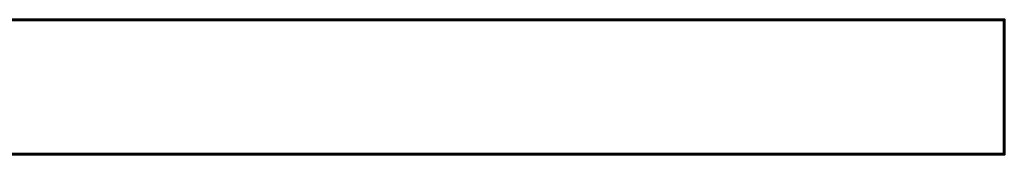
# Model space of a CAD drawing. Header units: millimetres. Extents: x -1875 to 2125, y -75 to 617.
# Tile 127 of 127: x 1027 to 2125, y -75 to 75. Entities that reach past the tile are written whole.
import ezdxf

# ---------------------------------------------------------------- set-up
doc = ezdxf.new("R2010")
doc.units = ezdxf.units.MM
doc.layers.add('A-WALL', color=113, linetype='Continuous', lineweight=50)

msp = doc.modelspace()

# ---------------------------------------------------------------- meshes
at = {"layer": 'A-WALL', "lineweight": 60}
mesh = msp.add_polyface(dxfattribs=at)
corners = [(-1875, 75, 3000), (2125, 75, 3000), (2125, 75), (-1875, 75)]
mesh.append_faces([[corners[k] for k in face] for face in [(0, 1, 2, 3)]])
mesh = msp.add_polyface(dxfattribs=at)
corners = [(-1875, -75), (-1875, 75), (2125, 75), (2125, -75)]
mesh.append_faces([[corners[k] for k in face] for face in [(0, 1, 2, 3)]])
mesh = msp.add_polyface(dxfattribs=at)
corners = [(2125, -75, 3000), (2125, 75, 3000), (-1875, 75, 3000), (-1875, -75, 3000)]
mesh.append_faces([[corners[k] for k in face] for face in [(0, 1, 2, 3)]])
mesh = msp.add_polyface(dxfattribs=at)
corners = [(2125, -75), (2125, 75), (2125, 75, 3000), (2125, -75, 3000)]
mesh.append_faces([[corners[k] for k in face] for face in [(0, 1, 2, 3)]])
mesh = msp.add_polyface(dxfattribs=at)
corners = [(2125, -75), (2125, -75, 3000), (-1875, -75, 3000), (-1875, -75)]
mesh.append_faces([[corners[k] for k in face] for face in [(0, 1, 2, 3)]])

doc.saveas('drawing.dxf')
